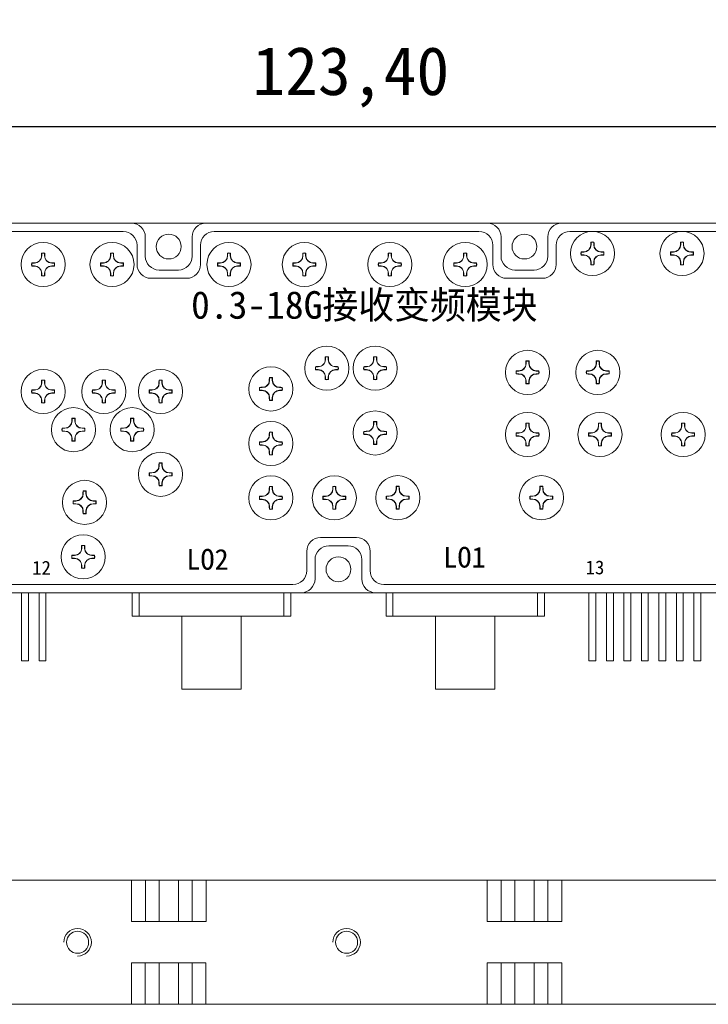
# Model space of a CAD drawing. Header units: millimetres. Extents: x 10 to 887, y 6 to 303.
# Tile 5 of 17: x 182 to 232, y 107 to 179. Entities that reach past the tile are written whole.
import ezdxf

# ---------------------------------------------------------------- set-up
doc = ezdxf.new("R2010")
doc.units = ezdxf.units.MM
doc.header["$PDSIZE"] = -1
doc.dimstyles.new('ISO-25', dxfattribs={"dimtxt": 2.5, "dimasz": 2.5, "dimexe": 1.25, "dimexo": 0.625, "dimtad": 1, "dimtxsty": 'Standard', "dimcen": 2.5, "dimadec": 0, "dimazin": 0, "dimtfac": 1, "dimtmove": 0, "dimatfit": 3, "dimfxl": 1, "dimarcsym": 0})

# ---------------------------------------------------------------- blocks, each defined once
blk = doc.blocks.new('*D69')
at = {"color": 0, "lineweight": -2, "transparency": 16777216}
for p, q in [((144.557, 164.793), (144.557, 171.81)), ((267.957, 164.793), (267.957, 171.81)), ((150.551, 170.82), (261.963, 170.82))]:
    blk.add_line(p, q, dxfattribs=at)
at = {"color": 0, "transparency": 16777216}
for points in [[(150.551, 171.819), (150.551, 169.821), (144.557, 170.82)], [(261.963, 171.819), (261.963, 169.821), (267.957, 170.82)]]:
    blk.add_solid(points, dxfattribs=at)
at = {"layer": 'Defpoints', "color": 0, "transparency": 16777216}
for p in [(267.957, 170.82), (144.557, 163.802), (267.957, 163.802)]:
    blk.add_point(p, dxfattribs=at)
at = {"color": 0, "transparency": 16777216, "insert": (206.257, 174.387), "char_height": 6.35, "attachment_point": 5}
blk.add_mtext('{\\H0.55118x;123,40}', dxfattribs=at)
blk = doc.blocks.new('68u549ch')
at = {"linetype": 'Continuous', "lineweight": 15}
for p, q in [((2339.549, 1488.483), (2339.549, 1488.303)), ((2339.743, 1488.483), (2339.743, 1488.303)), ((2338.835, 1487.769), (2339.018, 1487.77)), ((2338.835, 1487.575), (2339.018, 1487.574)), ((2340.457, 1487.769), (2340.274, 1487.77)), ((2340.457, 1487.575), (2340.274, 1487.574)), ((2339.549, 1486.861), (2339.549, 1487.041)), ((2339.743, 1486.861), (2339.743, 1487.041))]:
    blk.add_line(p, q, dxfattribs=at)
at = {"linetype": 'Continuous', "lineweight": 15, "flags": 128}
for points in [[(2339.532, 1488.499), (2339.531, 1488.475), (2339.531, 1488.45), (2339.531, 1488.426), (2339.531, 1488.401), (2339.53, 1488.377), (2339.53, 1488.352), (2339.53, 1488.328), (2339.53, 1488.303)], [(2339.761, 1488.499), (2339.761, 1488.475), (2339.761, 1488.45), (2339.762, 1488.426), (2339.762, 1488.401), (2339.762, 1488.377), (2339.762, 1488.352), (2339.763, 1488.328), (2339.763, 1488.303)], [(2338.82, 1487.787), (2338.844, 1487.787), (2338.869, 1487.787), (2338.894, 1487.788), (2338.918, 1487.788), (2338.943, 1487.789), (2338.968, 1487.789), (2338.993, 1487.789), (2339.018, 1487.79)], [(2338.82, 1487.558), (2338.844, 1487.557), (2338.869, 1487.557), (2338.894, 1487.556), (2338.918, 1487.556), (2338.943, 1487.556), (2338.968, 1487.555), (2338.993, 1487.555), (2339.018, 1487.555)], [(2340.473, 1487.787), (2340.448, 1487.787), (2340.424, 1487.787), (2340.399, 1487.788), (2340.374, 1487.788), (2340.349, 1487.789), (2340.324, 1487.789), (2340.299, 1487.789), (2340.274, 1487.79)], [(2340.473, 1487.558), (2340.448, 1487.557), (2340.424, 1487.557), (2340.399, 1487.556), (2340.374, 1487.556), (2340.349, 1487.556), (2340.324, 1487.555), (2340.299, 1487.555), (2340.274, 1487.555)], [(2339.532, 1486.845), (2339.531, 1486.87), (2339.531, 1486.894), (2339.531, 1486.918), (2339.531, 1486.943), (2339.53, 1486.967), (2339.53, 1486.992), (2339.53, 1487.017), (2339.53, 1487.041)], [(2339.761, 1486.845), (2339.761, 1486.87), (2339.761, 1486.894), (2339.762, 1486.918), (2339.762, 1486.943), (2339.762, 1486.967), (2339.762, 1486.992), (2339.763, 1487.017), (2339.763, 1487.041)]]:
    blk.add_lwpolyline(points, dxfattribs=at)
at = {"linetype": 'Continuous', "lineweight": 15}
blk.add_circle((2339.646, 1487.672), 1.6, dxfattribs=at)
for centre, radius, start, end in [((2339.016, 1488.303), 0.533, 270.2329, 0), ((2339.646, 1487.672), 0.835, 82.11271, 97.88729), ((2339.646, 1487.672), 0.817, 83.19224, 96.80776), ((2340.276, 1488.303), 0.533, 180, 269.7671), ((2339.646, 1487.672), 0.835, 172.10895, 187.89105), ((2339.646, 1487.672), 0.817, 173.18394, 186.81606), ((2339.016, 1487.041), 0.533, 0, 89.7671), ((2340.276, 1487.041), 0.533, 90.2329, 180), ((2339.646, 1487.672), 0.817, 353.18394, 6.81606), ((2339.646, 1487.672), 0.835, 352.10895, 7.89105), ((2339.646, 1487.672), 0.835, 262.11271, 277.88729), ((2339.646, 1487.672), 0.817, 263.19224, 276.80776)]:
    blk.add_arc(centre, radius, start, end, dxfattribs=at)
for points in [[(2339.53, 1488.303), (2339.528, 1488.171), (2339.474, 1488.038), (2339.284, 1487.847), (2339.15, 1487.791), (2339.018, 1487.79)], [(2339.763, 1488.303), (2339.764, 1488.171), (2339.819, 1488.038), (2340.009, 1487.847), (2340.142, 1487.791), (2340.274, 1487.79)], [(2339.53, 1487.041), (2339.528, 1487.173), (2339.474, 1487.306), (2339.284, 1487.497), (2339.15, 1487.553), (2339.018, 1487.555)], [(2340.274, 1487.555), (2340.142, 1487.553), (2340.009, 1487.498), (2339.819, 1487.307), (2339.764, 1487.173), (2339.763, 1487.041)]]:
    blk.add_open_spline(points, degree=3, knots=[0, 0, 0, 0, 0.5, 0.5, 1, 1, 1, 1], dxfattribs=at)
for points in [[(2339.549, 1488.483), (2339.543, 1488.488), (2339.538, 1488.494), (2339.532, 1488.499)], [(2339.743, 1488.483), (2339.749, 1488.488), (2339.755, 1488.494), (2339.761, 1488.499)], [(2338.835, 1487.769), (2338.83, 1487.775), (2338.825, 1487.781), (2338.82, 1487.787)], [(2338.835, 1487.575), (2338.83, 1487.569), (2338.825, 1487.563), (2338.82, 1487.558)], [(2340.457, 1487.769), (2340.462, 1487.775), (2340.468, 1487.781), (2340.473, 1487.787)], [(2340.457, 1487.575), (2340.462, 1487.569), (2340.468, 1487.563), (2340.473, 1487.558)], [(2339.549, 1486.861), (2339.543, 1486.856), (2339.538, 1486.851), (2339.532, 1486.845)], [(2339.743, 1486.861), (2339.749, 1486.856), (2339.755, 1486.851), (2339.761, 1486.845)]]:
    blk.add_open_spline(points, degree=3, dxfattribs=at)

msp = doc.modelspace()

# ---------------------------------------------------------------- linework, layer by layer
at = {"color": 7, "linetype": 'Continuous', "lineweight": 15}
for p, q in [((190.357, 163.802), (152.257, 163.802)), ((190.357, 163.802), (195.757, 163.802)), ((216.157, 163.802), (195.757, 163.802)), ((216.157, 163.802), (221.557, 163.802)), ((245.157, 163.802), (221.557, 163.802)), ((189.757, 163.202), (152.857, 163.202)), ((191.357, 162.802), (191.357, 161.402)), ((194.757, 161.402), (194.757, 162.802)), ((215.557, 163.202), (196.357, 163.202)), ((217.157, 162.802), (217.157, 161.402)), ((220.557, 161.402), (220.557, 162.802)), ((223.785, 163.202), (222.157, 163.202)), ((244.557, 163.202), (222.157, 163.202)), ((230.285, 163.202), (223.785, 163.202)), ((236.785, 163.202), (230.285, 163.202)), ((190.757, 160.802), (190.757, 162.202)), ((195.357, 162.202), (195.357, 160.802)), ((216.557, 160.802), (216.557, 162.202)), ((221.157, 162.202), (221.157, 160.802)), ((192.357, 160.402), (193.757, 160.402)), ((218.157, 160.402), (219.557, 160.402)), ((194.357, 159.802), (191.757, 159.802)), ((220.157, 159.802), (217.557, 159.802)), ((204.066, 141.002), (206.666, 141.002)), ((203.066, 138.602), (203.066, 140.002)), ((206.066, 140.402), (204.666, 140.402)), ((207.666, 140.002), (207.666, 138.602)), ((203.666, 139.402), (203.666, 138.002)), ((207.066, 138.002), (207.066, 139.402)), ((152.557, 137.602), (202.066, 137.602)), ((208.666, 137.602), (262.957, 137.602)), ((151.957, 137.002), (202.666, 137.002)), ((182.38, 137.002), (182.38, 132.052)), ((182.88, 132.052), (182.88, 137.002)), ((183.65, 137.002), (183.65, 132.052)), ((184.15, 132.052), (184.15, 137.002)), ((190.417, 137.002), (190.417, 135.302)), ((190.919, 135.302), (190.919, 137.002)), ((201.415, 135.302), (201.415, 137.002)), ((201.917, 135.302), (201.917, 137.002)), ((202.666, 137.002), (208.066, 137.002)), ((208.066, 137.002), (263.557, 137.002)), ((208.815, 137.002), (208.815, 135.302)), ((209.317, 135.302), (209.317, 137.002)), ((219.813, 135.302), (219.813, 137.002)), ((220.315, 135.302), (220.315, 137.002)), ((223.528, 137.002), (223.528, 132.052)), ((224.028, 132.052), (224.028, 137.002)), ((224.794, 137.002), (224.794, 132.052)), ((225.303, 132.052), (225.303, 137.002)), ((226.068, 137.002), (226.068, 132.052)), ((226.568, 132.052), (226.568, 137.002)), ((227.338, 137.002), (227.338, 132.052)), ((227.839, 132.052), (227.839, 137.002)), ((228.608, 137.002), (228.608, 132.052)), ((229.108, 132.052), (229.108, 137.002)), ((229.881, 137.002), (229.881, 132.052)), ((230.376, 132.052), (230.376, 137.002)), ((231.148, 137.002), (231.148, 132.052)), ((231.648, 132.052), (231.648, 137.002)), ((190.919, 135.302), (190.417, 135.302)), ((201.415, 135.302), (190.919, 135.302)), ((194.017, 135.302), (194.017, 130.002)), ((198.317, 130.002), (198.317, 135.302)), ((201.917, 135.302), (201.415, 135.302)), ((209.317, 135.302), (208.815, 135.302)), ((219.813, 135.302), (209.317, 135.302)), ((212.415, 135.302), (212.415, 130.002)), ((216.715, 130.002), (216.715, 135.302)), ((220.315, 135.302), (219.813, 135.302)), ((182.88, 132.052), (182.38, 132.052)), ((184.15, 132.052), (183.65, 132.052)), ((224.028, 132.052), (223.528, 132.052)), ((225.303, 132.052), (224.794, 132.052)), ((226.568, 132.052), (226.068, 132.052)), ((227.839, 132.052), (227.338, 132.052)), ((229.108, 132.052), (228.608, 132.052)), ((230.376, 132.052), (229.881, 132.052)), ((231.648, 132.052), (231.148, 132.052)), ((196.167, 130.002), (194.017, 130.002)), ((198.317, 130.002), (196.167, 130.002)), ((216.715, 130.002), (212.415, 130.002)), ((190.36, 116.155), (152.257, 116.155)), ((190.36, 113.155), (190.36, 116.155)), ((191.36, 116.155), (190.36, 116.155)), ((191.36, 113.155), (191.36, 116.155)), ((192.36, 116.155), (191.36, 116.155)), ((192.36, 113.155), (192.36, 116.155)), ((193.76, 116.155), (192.36, 116.155)), ((193.76, 113.155), (193.76, 116.155)), ((194.76, 116.155), (193.76, 116.155)), ((194.76, 113.155), (194.76, 116.155)), ((195.76, 116.155), (194.76, 116.155)), ((195.76, 113.155), (195.76, 116.155)), ((216.157, 116.155), (195.76, 116.155)), ((216.157, 113.155), (216.157, 116.155)), ((217.157, 116.155), (216.157, 116.155)), ((217.157, 113.155), (217.157, 116.155)), ((218.157, 116.155), (217.157, 116.155)), ((218.157, 113.155), (218.157, 116.155)), ((219.557, 116.155), (218.157, 116.155)), ((219.557, 113.155), (219.557, 116.155)), ((220.557, 116.155), (219.557, 116.155)), ((220.557, 113.155), (220.557, 116.155)), ((221.557, 116.155), (220.557, 116.155)), ((221.557, 113.155), (221.557, 116.155)), ((245.157, 116.155), (221.557, 116.155)), ((195.76, 113.155), (190.36, 113.155)), ((221.557, 113.155), (216.157, 113.155)), ((190.357, 110.155), (195.757, 110.155)), ((190.357, 110.155), (190.357, 107.155)), ((191.357, 110.155), (191.357, 107.155)), ((192.357, 110.155), (192.357, 107.155)), ((193.757, 110.155), (193.757, 107.155)), ((194.757, 110.155), (194.757, 107.155)), ((195.757, 110.155), (195.757, 107.155)), ((216.157, 110.155), (221.557, 110.155)), ((216.157, 110.155), (216.157, 107.155)), ((217.157, 110.155), (217.157, 107.155)), ((218.157, 110.155), (218.157, 107.155)), ((219.557, 110.155), (219.557, 107.155)), ((220.557, 110.155), (220.557, 107.155)), ((221.557, 110.155), (221.557, 107.155)), ((190.357, 107.155), (152.257, 107.155)), ((190.357, 107.155), (191.357, 107.155)), ((191.357, 107.155), (192.357, 107.155)), ((192.357, 107.155), (193.757, 107.155)), ((193.757, 107.155), (194.757, 107.155)), ((194.757, 107.155), (195.757, 107.155)), ((216.157, 107.155), (195.757, 107.155)), ((216.157, 107.155), (217.157, 107.155)), ((217.157, 107.155), (218.157, 107.155)), ((218.157, 107.155), (219.557, 107.155)), ((219.557, 107.155), (220.557, 107.155)), ((220.557, 107.155), (221.557, 107.155)), ((245.157, 107.155), (221.557, 107.155))]:
    msp.add_line(p, q, dxfattribs=at)
for centre, radius in [((193.057, 162.102), 0.9), ((218.857, 162.102), 0.9), ((205.366, 138.702), 0.9), ((186.446, 111.655), 0.8), ((205.958, 111.655), 0.8)]:
    msp.add_circle(centre, radius, dxfattribs=at)
for centre, start, end in [((190.357, 162.802), 0, 90), ((195.757, 162.802), 90, 180), ((216.157, 162.802), 0, 90), ((221.557, 162.802), 90, 180), ((189.757, 162.202), 360, 90), ((196.357, 162.202), 90, 180), ((215.557, 162.202), 360, 90), ((222.157, 162.202), 90, 180), ((192.357, 161.402), 180, 270), ((193.757, 161.402), 270, 0), ((218.157, 161.402), 180, 270), ((219.557, 161.402), 270, 0), ((191.757, 160.802), 180, 270), ((194.357, 160.802), 270, 0), ((217.557, 160.802), 180, 270), ((220.157, 160.802), 270, 0), ((204.066, 140.002), 90, 180), ((206.666, 140.002), 0, 90), ((204.666, 139.402), 90, 180), ((206.066, 139.402), 0, 90), ((202.066, 138.602), 270, 360), ((208.666, 138.602), 180, 270), ((202.666, 138.002), 270, 0), ((208.066, 138.002), 180, 270), ((186.446, 111.655), 270, 180), ((205.958, 111.655), 270, 180)]:
    msp.add_arc(centre, 1, start, end, dxfattribs=at)

# ---------------------------------------------------------------- block references
for p in [(-2115.862, -1326.07), (-2109.362, -1326.07), (-2155.701, -1326.87), (-2150.701, -1326.87), (-2142.221, -1326.87), (-2136.756, -1326.87), (-2130.554, -1326.87), (-2125.089, -1326.87), (-2135.119, -1334.394), (-2131.619, -1334.394), (-2120.564, -1334.694), (-2115.475, -1334.694), (-2155.701, -1336.085), (-2151.301, -1336.085), (-2147.179, -1336.085), (-2139.178, -1335.894), (-2153.501, -1338.848), (-2149.24, -1338.848), (-2131.619, -1339.086), (-2120.564, -1339.201), (-2115.314, -1339.201), (-2109.285, -1339.202), (-2139.178, -1339.844), (-2147.179, -1342.085), (-2152.691, -1344.12), (-2139.178, -1343.795), (-2134.58, -1343.787), (-2129.981, -1343.779), (-2119.562, -1343.779), (-2152.791, -1348.07)]:
    msp.add_blockref('68u549ch', p)

# ---------------------------------------------------------------- texts
at = {"attachment_point": 1}
for s, insert, char_height, width in [('\\pi5.90775;0.3-18G接收变频模块', (188.77, 158.87), 2, 38.74288), ('\\pi-0.18266;12', (183.335, 139.313), 1, 0.81346), ('\\pi-0.18266;13', (223.475, 139.336), 1, 0.81346)]:
    msp.add_mtext(s, dxfattribs=dict(at, insert=insert, char_height=char_height, width=width))
at = {"char_height": 1.5, "attachment_point": 1}
for s, insert in [('{\\fFangSong|b0|i0|c0|p49;LO2}', (194.34, 140.172)), ('{\\fFangSong|b0|i0|c0|p49;LO\\fFangSong|b0|i0|c134|p49;1}', (212.975, 140.324))]:
    msp.add_mtext_dynamic_manual_height_columns(s, width=18.86297, gutter_width=31.75, heights=[0], dxfattribs=dict(at, insert=insert))

# ---------------------------------------------------------------- dimensions: what is measured, and where the dimension line sits
dim = msp.add_linear_dim(base=(267.957, 170.82), p1=(144.557, 163.802), p2=(267.957, 163.802), text='{\\H0.55118x;<>}', dimstyle='ISO-25', override={"dimtxt": 6.35, "dimasz": 5.9944, "dimexe": 0.9906, "dimexo": 0.9906, "dimgap": 1.524, "dimtih": 1, "dimtoh": 1, "dimzin": 0, "dimadec": 2, "dimtzin": 0})
dim.commit()
dim.dimension.update_dxf_attribs({"geometry": '*D69', "text_midpoint": (206.257, 170.82), "dimtype": 160})

doc.saveas('drawing.dxf')
